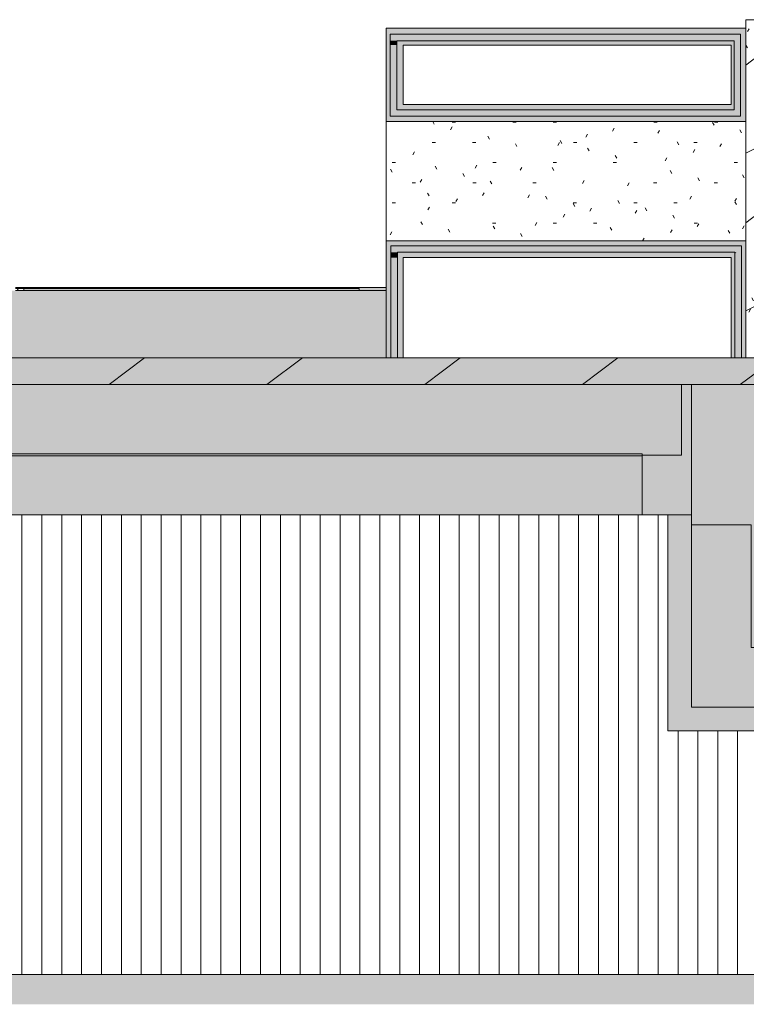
# Model space of a CAD drawing. Header units: millimetres. Extents: x 5980700 to 6194397, y -12939 to 2351883.
# Tile 99 of 124: x 6155657 to 6162967, y -1767 to 8144. Entities that reach past the tile are written whole.
import ezdxf

# ---------------------------------------------------------------- set-up
doc = ezdxf.new("R2010")
doc.units = ezdxf.units.MM
for name, color, linetype, lineweight in [('A-DETL-MBND', 5, 'Continuous', 9), ('A-FLOR', 192, 'Continuous', 18), ('A-FLOR-PATT', 8, 'Continuous', 18), ('A-ROOF', 132, 'Continuous', 9), ('A-ROOF-OTLN', 132, 'Continuous', 9), ('A-ROOF-PATT', 132, 'Continuous', 9), ('A-WALL', 113, 'Continuous', 18), ('A-WALL-PATT', 111, 'Continuous', 25)]:
    doc.layers.add(name, color=color, linetype=linetype, lineweight=lineweight)
pattern_1 = [(0, (0, 0), (812.8, 203.2), [33.528, -576.072, 33.528, -576.072, -3251.2]), (0, (0, 0), (812.8, 203.2), [-1219.2, 33.528, -1185.672, 33.528, -576.072, -1422.4]), (0, (0, 0), (812.8, 203.2), [-3048, 33.528, -372.872, 33.528, -982.472]), (120, (304.8, 101.6), (-582.3764, 602.3054), [33.528, -576.072, 33.528, -576.072, -3251.2]), (120, (304.8, 101.6), (-582.3764, 602.3054), [-1219.2, 33.528, -1185.672, 33.528, -576.072, -1422.4]), (120, (304.8, 101.6), (-582.3764, 602.3054), [-3048, 33.528, -372.872, 33.528, -982.472]), (240, (406.4, 508), (-230.4236, -805.5054), [33.528, -576.072, 33.528, -576.072, -3251.2]), (240, (406.4, 508), (-230.4236, -805.5054), [-1219.2, 33.528, -1185.672, 33.528, -576.072, -1422.4]), (240, (406.4, 508), (-230.4236, -805.5054), [-3048, 33.528, -372.872, 33.528, -982.472])]
pattern_2 = [(0, (2e-05, -3e-05), (812.8, 203.2), [33.528, -576.072, 33.528, -576.072, -3251.2]), (0, (2e-05, -3e-05), (812.8, 203.2), [-1219.2, 33.528, -1185.672, 33.528, -576.072, -1422.4]), (0, (2e-05, -3e-05), (812.8, 203.2), [-3048, 33.528, -372.872, 33.528, -982.472]), (120, (304.8, 101.6), (-582.3764, 602.3054), [33.528, -576.072, 33.528, -576.072, -3251.2]), (120, (304.8, 101.6), (-582.3764, 602.3054), [-1219.2, 33.528, -1185.672, 33.528, -576.072, -1422.4]), (120, (304.8, 101.6), (-582.3764, 602.3054), [-3048, 33.528, -372.872, 33.528, -982.472]), (240, (406.4, 508), (-230.4236, -805.5054), [33.528, -576.072, 33.528, -576.072, -3251.2]), (240, (406.4, 508), (-230.4236, -805.5054), [-1219.2, 33.528, -1185.672, 33.528, -576.072, -1422.4]), (240, (406.4, 508), (-230.4236, -805.5054), [-3048, 33.528, -372.872, 33.528, -982.472])]
pattern_3 = [(216.87, (635, 1587.5), (4762.4943, 3175.0085), [793.75, -7143.75]), (206.565, (1587.5, 1111.25), (-1587.501, -1587.5), [1774.88, -1774.88]), (198.435, (1587.5, 317.5), (-3174.997, -1587.503), [1004.02, -4016.09])]
pattern_4 = [(0, (2e-05, -3e-05), (406.4, 101.6), [33.528, -271.272, 33.528, -271.272, -1625.6]), (0, (2e-05, -3e-05), (406.4, 101.6), [-609.6, 33.528, -576.072, 33.528, -271.272, -711.2]), (0, (2e-05, -3e-05), (406.4, 101.6), [-1524, 33.528, -169.672, 33.528, -474.472]), (120, (152.4, 50.8), (-291.1882, 301.1527), [33.528, -271.272, 33.528, -271.272, -1625.6]), (120, (152.4, 50.8), (-291.1882, 301.1527), [-609.6, 33.528, -576.072, 33.528, -271.272, -711.2]), (120, (152.4, 50.8), (-291.1882, 301.1527), [-1524, 33.528, -169.672, 33.528, -474.472]), (240, (203.2, 254), (-115.2118, -402.7527), [33.528, -271.272, 33.528, -271.272, -1625.6]), (240, (203.2, 254), (-115.2118, -402.7527), [-609.6, 33.528, -576.072, 33.528, -271.272, -711.2]), (240, (203.2, 254), (-115.2118, -402.7527), [-1524, 33.528, -169.672, 33.528, -474.472])]

# ---------------------------------------------------------------- blocks, each defined once
blk = doc.blocks.new('Cumeeira1 - Cumeeira-4038532-PLANTA DE CAIMENTO DE PISOS - COBERTURA')
at = {"layer": 'A-ROOF', "lineweight": 5}
blk.add_hatch(color=71, dxfattribs=at).paths.add_polyline_path([(-15828.6, -1825.8), (19471.4, -1825.8), (19471.4, -1525.5), (-15828.6, -1525.5), (-15828.6, -1539.2)])
at = {"layer": 'A-ROOF', "color": 90, "lineweight": 5}
blk.add_line((-15828.6, -1525.5), (19471.4, -1525.5), dxfattribs=at)
blk = doc.blocks.new('CALHA-COMPLEMENTO - CALHA-COMPLEMENTO-4041624-PLANTA DE CAIMENTO DE PISOS - COBERTURA')
at = {"layer": 'A-ROOF', "lineweight": 5}
h = blk.add_hatch(color=255, dxfattribs=at)
h.paths.add_polyline_path([(-4958.6, 1225.5), (4031.4, 1225.5), (4030.4, 3059.2), (3431.4, 3059.2), (3431.4, 1825), (-4358.6, 1825), (-4358.6, 3059.2), (-4958.6, 3059.2), (-4958.6, 1362.1)])
h.paths.add_polyline_path([(-3390.1, 1635.5), (-3404.9, 1638.5), (-3415, 1643.9), (-3423.3, 1651.7), (-3428.9, 1660.6), (-3431.8, 1667.8), (-3433, 1680.1), (-3430.4, 1693.1), (-3424.9, 1703.5), (-3417.4, 1711.6), (-3408.2, 1717.4), (-3401, 1720.3), (-3388.7, 1721.6), (-3375.3, 1718.8), (-3365.2, 1713.4), (-3356.9, 1705.6), (-3351.3, 1696.7), (-3348.4, 1689.5), (-3347.2, 1677.1), (-3349.9, 1664.1), (-3355.3, 1653.7), (-3362.8, 1645.7), (-3372, 1639.9), (-3379.8, 1636.9)])
at = {"layer": 'A-ROOF', "color": 90, "lineweight": 5}
for p, q in [((-4958.6, 3059.2), (-4358.6, 3059.2)), ((-4358.6, 3059.2), (-4358.6, 1825)), ((3431.4, 1825), (3431.4, 3059.2)), ((3431.4, 3059.2), (4030.4, 3059.2)), ((-4358.6, 1825), (3431.4, 1825))]:
    blk.add_line(p, q, dxfattribs=at)
blk = doc.blocks.new('CHAPIM - CHAPIM-4060820-PLANTA DE CAIMENTO DE PISOS - COBERTURA')
at = {"layer": 'A-ROOF-PATT', "lineweight": 5}
h = blk.add_hatch(dxfattribs=at)
h.set_pattern_fill('FP_34', color=71, style=0, pattern_type=2)
h.set_pattern_definition(pattern_2)
h.paths.add_polyline_path([(9835.5, -8340.8), (20251.4, -8340.8), (20251.4, 4739.2), (-16608.6, 4739.2), (-16608.6, -8340.8), (9652.7, -8340.8)])
h.paths.add_polyline_path([(3619, -8073.3), (-16341.1, -8073.3), (-16341.1, 4471.7), (19983.9, 4471.7), (19983.9, -8073.3), (3710.4, -8073.3)])
h = blk.add_hatch(dxfattribs=at)
h.set_pattern_fill('FP_33', color=71, style=0, pattern_type=2)
h.set_pattern_definition(pattern_3)
h.paths.add_polyline_path([(9835.5, -8340.8), (20251.4, -8340.8), (20251.4, 4739.2), (-16608.6, 4739.2), (-16608.6, -8340.8), (9652.7, -8340.8)])
h.paths.add_polyline_path([(3619, -8073.3), (-16341.1, -8073.3), (-16341.1, 4471.7), (19983.9, 4471.7), (19983.9, -8073.3), (3710.4, -8073.3)])
at = {"layer": 'A-ROOF-OTLN', "color": 90, "lineweight": 5}
for p, q in [((-16608.6, 4739.2), (20251.4, 4739.2)), ((19983.9, 4471.7), (-16341.1, 4471.7))]:
    blk.add_line(p, q, dxfattribs=at)
blk = doc.blocks.new('CHAPIM1 - CHAPIM-4061394-PLANTA DE CAIMENTO DE PISOS - COBERTURA')
at = {"layer": 'A-ROOF-PATT', "lineweight": 5}
h = blk.add_hatch(dxfattribs=at)
h.set_pattern_fill('FP_34', color=71, style=0, pattern_type=2)
h.set_pattern_definition(pattern_2)
h.paths.add_polyline_path([(-4413.5, 4739.2), (-4228.5, 4739.2), (-4228.5, 7959), (8200.9, 7959), (8200.9, 4739.2), (8385.9, 4739.2), (8385.9, 8144), (-4413.5, 8144), (-4413.5, 4836.3)])
h = blk.add_hatch(dxfattribs=at)
h.set_pattern_fill('FP_33', color=71, style=0, pattern_type=2)
h.set_pattern_definition(pattern_3)
h.paths.add_polyline_path([(-4413.5, 4739.2), (-4228.5, 4739.2), (-4228.5, 7959), (8200.9, 7959), (8200.9, 4739.2), (8385.9, 4739.2), (8385.9, 8144), (-4413.5, 8144), (-4413.5, 4836.3)])
at = {"layer": 'A-ROOF-OTLN', "color": 90, "lineweight": 5}
for p, q in [((8385.9, 8144), (-4413.5, 8144)), ((-4413.5, 8144), (-4413.5, 4739.2))]:
    blk.add_line(p, q, dxfattribs=at)
blk = doc.blocks.new('Paredes 24 - Paredes 20-4536943-PLANTA DE CAIMENTO DE PISOS - COBERTURA')
at = {"layer": 'A-WALL', "lineweight": 5}
blk.add_hatch(color=215, dxfattribs=at).paths.add_polyline_path([(19243.1, 5417.2), (19298.9, 5417.2), (19298.9, 5437.2), (15923.9, 5437.2), (15923.9, 5417.2), (19151.7, 5417.2)])
at = {"layer": 'A-WALL', "color": 250, "lineweight": 5}
for p, q in [((15923.9, 5417.2), (15923.9, 5437.2)), ((19298.9, 5437.2), (15923.9, 5437.2)), ((19298.9, 5417.2), (15923.9, 5417.2)), ((19298.9, 5437.2), (19298.9, 5417.2))]:
    blk.add_line(p, q, dxfattribs=at)
blk = doc.blocks.new('Paredes 27 - Paredes 20-4537568-PLANTA DE CAIMENTO DE PISOS - COBERTURA')
at = {"layer": 'A-WALL-PATT', "lineweight": 5}
h = blk.add_hatch(dxfattribs=at)
h.set_pattern_fill('FP_257', color=71, style=0, pattern_type=2)
h.set_pattern_definition(pattern_4)
h.paths.add_polyline_path([(-11758.6, 5437.2), (-8301.1, 5437.2), (-8301.1, 5447.2), (-11758.6, 5447.2)])
h = blk.add_hatch(dxfattribs=at)
h.set_pattern_fill('FP_257', color=71, style=0, pattern_type=2)
h.set_pattern_definition(pattern_4)
h.paths.add_polyline_path([(-11739.4, 5417.2), (-11676.1, 5417.2), (-11676.1, 5437.2), (-11758.6, 5437.2), (-11758.6, 5417.2)])
at = {"layer": 'A-WALL', "color": 250, "lineweight": 5}
for p, q in [((-8301.1, 5447.2), (-11758.6, 5447.2)), ((-8301.1, 5437.2), (-11758.6, 5437.2))]:
    blk.add_line(p, q, dxfattribs=at)
blk = doc.blocks.new('BE-PMSa-MOD-ARQ-CONEXAODOFUTURO-EX-000-R_rvt-3-PLANTA DE CAIMENTO DE PISOS - COBERTURA')
at = {"layer": 'A-DETL-MBND', "lineweight": 5}
h = blk.add_hatch(color=9, dxfattribs=at)
h.paths.add_polyline_path([(-7924.6, 7931.7), (-7989.6, 7996.7), (-7970.1, 7996.7), (-7905.1, 7931.7)])
h.paths.add_polyline_path([(-7989.6, 7887.7), (-7989.6, 7931.7), (-7924.6, 7931.7), (-7924.6, 7887.7), (-4560.1, 7887.7), (-4560.1, 8057.7), (-8031.1, 8057.7), (-8031.1, 7887.7)])
h = blk.add_hatch(color=9, dxfattribs=at)
h.paths.add_polyline_path([(-4529.6, 7931.7), (-4516.1, 7931.7), (-4529.6, 7918.2)])
h.paths.add_polyline_path([(-4425.9, 7289.2), (-4413.5, 7289.2), (-4413.5, 8057.7), (-4560.1, 8057.7), (-4560.1, 7996.7), (-4464.6, 7996.7), (-4529.6, 7931.7), (-4560.1, 7931.7), (-4560.1, 7289.2)])
for points in [[(-7989.6, 7119.2), (-7861.1, 7119.2), (-7861.1, 7171.7), (-7989.6, 7171.7), (-7924.6, 7236.7), (-7861.1, 7236.7), (-7861.1, 7887.7), (-8031.1, 7887.7), (-8031.1, 7119.2)], [(-4413.5, 7119.2), (-4413.5, 7289.2), (-4464.6, 7289.2), (-4464.6, 7193.7), (-4529.6, 7258.7), (-4529.6, 7289.2), (-7861.1, 7289.2), (-7861.1, 7119.2), (-4425.9, 7119.2)], [(-7861.1, 4739.2), (-7861.1, 5749.2), (-8031.1, 5749.2), (-8031.1, 4739.2), (-7899.8, 4739.2)]]:
    blk.add_hatch(color=9, dxfattribs=at).paths.add_polyline_path(points)
h = blk.add_hatch(dxfattribs=at)
h.set_pattern_fill('FP_276', color=135, style=0, pattern_type=2)
h.set_pattern_definition([(0, (508.57, 0), (810.407, 203.2), [33.43, -574.376, 33.43, -574.376, -3241.63]), (0, (508.57, 0), (810.407, 203.2), [-1215.611, 33.429, -1182.181, 33.429, -574.376, -1418.213]), (0, (508.57, 0), (810.407, 203.2), [-3039.027, 33.43, -371.774, 33.43, -979.58]), (119.927, (812.48, 101.6), (-580.663, 602.3046), [33.503, -575.648, 33.503, -3824.458]), (119.927, (812.48, 101.6), (-580.663, 602.3046), [-642.655, -575.648, 33.503, -1184.8, -2030.506]), (119.927, (812.48, 101.6), (-580.663, 602.3046), [-2436.607, 33.503, -575.648, 33.503, -1387.85]), (119.927, (812.48, 101.6), (-580.663, 602.3046), [-3079.263, -372.598, 33.503, -981.75]), (240.073, (913.78, 508), (-229.7464, -805.505), [33.503, -575.648, 33.503, -3824.458]), (240.073, (913.78, 508), (-229.7464, -805.505), [-642.655, -575.648, 33.503, -1184.8, -2030.506]), (240.073, (913.78, 508), (-229.7464, -805.505), [-2436.607, 33.503, -575.648, 33.503, -1387.85]), (240.073, (913.78, 508), (-229.7464, -805.505), [-3079.263, -372.598, 33.503, -981.75])])
h.paths.add_polyline_path([(-5157.2, 5919.2), (-4413.5, 5919.2), (-4413.5, 7119.2), (-8031.1, 7119.2), (-8031.1, 5919.2), (-6619.9, 5919.2)])
h = blk.add_hatch(color=9, dxfattribs=at)
h.paths.add_polyline_path([(-7917.1, 5803), (-7982.1, 5868), (-7980, 5868), (-7915, 5803)])
h.paths.add_polyline_path([(-8031.1, 5749.2), (-7982.1, 5749.2), (-7982.1, 5803), (-7917.1, 5803), (-7917.1, 5749.2), (-4560.1, 5749.2), (-4560.1, 5919.2), (-8031.1, 5919.2), (-8031.1, 5803)])
h = blk.add_hatch(color=9, dxfattribs=at)
h.paths.add_polyline_path([(-4522.1, 5803), (-4506.3, 5803), (-4522.1, 5787.1)])
h.paths.add_polyline_path([(-4413.5, 4739.2), (-4413.5, 5919.2), (-4560.1, 5919.2), (-4560.1, 5868), (-4457.1, 5868), (-4522.1, 5803), (-4560.1, 5803), (-4560.1, 4739.2), (-4425.9, 4739.2)])
at = {"layer": 'A-FLOR-PATT', "lineweight": 5}
h = blk.add_hatch(dxfattribs=at)
h.set_pattern_fill('FP_2', color=133, style=0, pattern_type=2)
h.set_pattern_definition(pattern_1)
h.paths.add_polyline_path([(20251.4, 4641.7), (20269.4, 4641.7), (20269.4, 5417.2), (11998.9, 5417.2), (11998.9, 4739.2), (20251.4, 4739.2)])
h.paths.add_polyline_path([(-16608.6, 4641.7), (-16608.6, 4739.2), (-8031.1, 4739.2), (-8031.1, 5417.2), (-16626.6, 5417.2), (-16626.6, 4641.7)])
h = blk.add_hatch(dxfattribs=at)
h.set_pattern_fill('FP_2', color=135, style=0, pattern_type=2)
h.set_pattern_definition(pattern_1)
h.paths.add_polyline_path([(-16310.4, -7293.3), (-15828.6, -7293.3), (-15828.6, -3822.2), (-16336.1, -3822.2), (-16336.1, -7293.3)])
h.paths.add_polyline_path([(19948.9, -7293.3), (19983.9, -7293.3), (19983.9, 3759.2), (19471.4, 3759.2), (19471.4, 3149.2), (19948.9, 3149.2), (19948.9, -7165.5)])
h.paths.add_polyline_path([(-16092.2, -7010.1), (-16122.1, -7002), (-16102.7, -6967.9), (-16106.8, -6965.5), (-16126.5, -6999.6), (-16148.3, -6977.6), (-16114.3, -6958), (-16116.8, -6953.6), (-16150.9, -6973.3), (-16157.3, -6957.6), (-16158.9, -6943.4), (-16119.6, -6943.3), (-16119.7, -6938.3), (-16158.9, -6938.3), (-16155.9, -6919.9), (-16150.9, -6908.4), (-16116.8, -6928.1), (-16115.1, -6923.3), (-16148.4, -6904), (-16126.5, -6882.1), (-16106.8, -6916.2), (-16102.4, -6913.7), (-16122.1, -6879.6), (-16106.3, -6873.2), (-16092.2, -6871.6), (-16092.1, -6910.9), (-16087.1, -6910.8), (-16087.1, -6871.6), (-16057.2, -6879.7), (-16076.6, -6913.8), (-16072.5, -6916.2), (-16052.8, -6882.1), (-16030.9, -6904), (-16065, -6923.7), (-16062.5, -6928.1), (-16028.4, -6908.4), (-16022, -6924.2), (-16020.4, -6938.3), (-16059.7, -6938.3), (-16059.6, -6943.4), (-16020.4, -6943.4), (-16023.4, -6961.8), (-16028.4, -6973.3), (-16062.5, -6953.6), (-16064.2, -6958.5), (-16030.9, -6977.7), (-16052.9, -6999.5), (-16072.5, -6965.5), (-16076.9, -6968), (-16057.2, -7002.1), (-16072.9, -7008.5), (-16087.1, -7010.1), (-16087.2, -6970.8), (-16092.2, -6970.9), (-16092.2, -7010)])
h.paths.add_polyline_path([(-16089.7, -6950.8), (-16084.7, -6949.5), (-16081, -6945.8), (-16079.7, -6940.8), (-16081, -6935.8), (-16084.7, -6932.2), (-16089.7, -6930.8), (-16094.7, -6932.2), (-16098.3, -6935.8), (-16099.7, -6940.9), (-16098.3, -6945.8), (-16094.7, -6949.5), (-16092.2, -6950.5)])
h.paths.add_polyline_path([(-16310.4, -3596.7), (-15828.6, -3596.7), (-15828.6, 612.1), (-16336.1, 612.1), (-16336.1, -3596.7)])
h.paths.add_polyline_path([(-15828.6, 642.1), (-15828.6, 3759.2), (-16341.1, 3759.2), (-16341.1, 3329.2), (-16336.1, 3329.2), (-16336.1, 642.1), (-15944.7, 642.1)])
h.paths.add_polyline_path([(-4243, 1825), (3431.4, 1825), (3431.4, 3059.2), (4031.4, 3059.2), (4031.4, 3159.2), (4481.3, 3159.2), (4481.3, 3759.2), (4101.4, 3759.2), (4101.4, 4471.7), (-5058.6, 4471.7), (-5058.6, 3759.2), (-5453.6, 3759.2), (-5453.6, 3159.2), (-4958.6, 3159.2), (-4958.6, 3059.2), (-4358.6, 3059.2), (-4358.6, 1825)])
h.paths.add_polyline_path([(19730.2, 3492.7), (19730.3, 3436.6), (19735.2, 3436.7), (19735.2, 3492.7)])
h.paths.add_polyline_path([(19730.2, 3501.1), (19730.2, 3492.7), (19735.2, 3492.7), (19735.2, 3501.1)])
h.paths.add_polyline_path([(19730.2, 3304.3), (19692.5, 3312.7), (19676.3, 3321.4), (19665.7, 3329.5), (19642.4, 3358.9), (19631.8, 3388.9), (19630.4, 3409.2), (19632.8, 3427.3), (19646.2, 3461), (19669.7, 3487.2), (19685, 3497.1), (19702, 3503.7), (19730.2, 3509), (19730.2, 3501.1), (19735.2, 3501.1), (19735.2, 3509), (19772.9, 3500.6), (19789.1, 3491.9), (19800.2, 3483.2), (19823, 3454.4), (19833.7, 3424.5), (19835.1, 3404.1), (19832.6, 3386), (19819.2, 3352.3), (19795.8, 3326.2), (19780.5, 3316.2), (19763.5, 3309.6), (19735.2, 3305.5), (19735.2, 3376.7), (19730.2, 3376.6), (19730.2, 3306)])
h.paths.add_polyline_path([(19685, 3318.9), (19682.8, 3321.4), (19681.5, 3320.9), (19684.9, 3318.9)])
h.paths.add_polyline_path([(19782, 3321.4), (19784.1, 3322.6), (19749.9, 3382), (19745.5, 3379.5), (19780.5, 3320.5), (19781.7, 3321.2)])
h.paths.add_polyline_path([(19780.5, 3318.9), (19782.7, 3321.4), (19781.7, 3321), (19780.5, 3319)])
h.paths.add_polyline_path([(19685.7, 3320.1), (19719.7, 3379.6), (19715.6, 3382), (19681.3, 3322.6), (19685.6, 3320.2)])
h.paths.add_polyline_path([(-16092.2, 3337.3), (-16122.1, 3345.4), (-16102.7, 3379.6), (-16106.8, 3382), (-16126.5, 3347.9), (-16148.4, 3369.8), (-16114.3, 3389.5), (-16116.8, 3393.9), (-16150.9, 3374.2), (-16157.4, 3390.1), (-16159, 3404.1), (-16119.6, 3404.2), (-16119.7, 3409.2), (-16159, 3409.2), (-16155.9, 3427.7), (-16150.9, 3439.1), (-16116.8, 3419.4), (-16115.1, 3424.2), (-16148.4, 3443.5), (-16126.5, 3465.4), (-16106.8, 3431.3), (-16102.4, 3433.8), (-16122.1, 3467.9), (-16106.2, 3474.4), (-16092.2, 3476), (-16092.1, 3436.6), (-16087.1, 3436.7), (-16087.1, 3476), (-16057.2, 3467.9), (-16076.6, 3433.7), (-16072.5, 3431.3), (-16052.8, 3465.4), (-16030.9, 3443.5), (-16065, 3423.8), (-16062.5, 3419.4), (-16028.4, 3439.1), (-16021.9, 3423.2), (-16020.4, 3409.2), (-16059.7, 3409.2), (-16059.6, 3404.1), (-16020.4, 3404.1), (-16023.4, 3385.5), (-16028.4, 3374.2), (-16062.5, 3393.9), (-16064.2, 3389), (-16030.9, 3369.8), (-16052.8, 3347.9), (-16072.5, 3382), (-16076.9, 3379.5), (-16057.2, 3345.4), (-16073.1, 3338.9), (-16087.1, 3337.3), (-16087.2, 3376.7), (-16092.2, 3376.6), (-16092.2, 3337.4)])
h.paths.add_polyline_path([(19817.9, 3354.5), (19820.4, 3358.9), (19759.9, 3393.9), (19758.2, 3389), (19813.2, 3357.3)])
h.paths.add_polyline_path([(19647.5, 3354.5), (19708.1, 3389.5), (19705.5, 3393.9), (19645.3, 3358.3), (19647.4, 3354.6)])
h.paths.add_polyline_path([(-16089.7, 3396.7), (-16084.7, 3398), (-16081, 3401.7), (-16079.7, 3406.7), (-16081, 3411.7), (-16084.7, 3415.3), (-16089.7, 3416.7), (-16095, 3415), (-16098.3, 3411.7), (-16099.7, 3406.6), (-16098.3, 3401.7), (-16094.7, 3398), (-16092.2, 3397)])
h.paths.add_polyline_path([(19732.7, 3396.7), (19737.7, 3398), (19741.4, 3401.7), (19742.7, 3406.7), (19741.4, 3411.7), (19737.7, 3415.3), (19732.7, 3416.7), (19727.4, 3415), (19724.1, 3411.7), (19722.7, 3406.6), (19724.1, 3401.7), (19727.7, 3398), (19730.2, 3397)])
h.paths.add_polyline_path([(19646.7, 3404.1), (19702.8, 3404.2), (19702.7, 3409.2), (19646.7, 3409.2)])
h.paths.add_polyline_path([(19634.2, 3406.7), (19632.9, 3408.3), (19633.1, 3404.6)])
h.paths.add_polyline_path([(19645, 3404.1), (19646.7, 3404.1), (19646.7, 3409.2), (19634.2, 3409.2), (19634.2, 3404.1), (19638.3, 3404.1)])
h.paths.add_polyline_path([(19799.7, 3404.1), (19827.1, 3404.1), (19826.7, 3409.2), (19794.4, 3409.2), (19794.4, 3404.1)])
h.paths.add_polyline_path([(19831.2, 3406.7), (19832.6, 3405), (19832.3, 3408.7)])
h.paths.add_polyline_path([(19827.1, 3404.1), (19831.2, 3404.1), (19831.2, 3409.2), (19827.1, 3409.1), (19827.1, 3404.1)])
h.paths.add_polyline_path([(19772.9, 3404.1), (19794.4, 3404.1), (19794.4, 3409.2), (19762.6, 3409.2), (19762.7, 3404.1), (19772.2, 3404.1)])
h.paths.add_polyline_path([(19705.5, 3419.4), (19707.3, 3424.2), (19647, 3457.8), (19645, 3454.4), (19704, 3420.3)])
h.paths.add_polyline_path([(19759.9, 3419.4), (19820.1, 3455), (19817.9, 3458.7), (19757.4, 3423.8), (19758.7, 3421.7)])
h.paths.add_polyline_path([(19749.9, 3431.3), (19784.1, 3490.7), (19779.8, 3493.2), (19745.7, 3433.7), (19747.7, 3432.7)])
h.paths.add_polyline_path([(19715.6, 3431.3), (19719.9, 3433.8), (19684.9, 3492.8), (19681.3, 3490.7), (19714.8, 3432.7)])
h.paths.add_polyline_path([(19784.8, 3491.9), (19781.2, 3493.1), (19782.8, 3491.9)])
h.paths.add_polyline_path([(19680.6, 3491.9), (19683.7, 3492.4), (19683.3, 3493.5), (19680.7, 3491.9)])
h = blk.add_hatch(dxfattribs=at)
h.set_pattern_fill('FP_2', color=133, style=0, pattern_type=2)
h.set_pattern_definition(pattern_1)
h.paths.add_polyline_path([(-16336.1, -8073.3), (19288.9, -8073.3), (19288.9, -7308.3), (-15828.6, -7308.3), (-15828.6, -7293.3), (-16336.1, -7293.3), (-16336.1, -7797.1)])
h.paths.add_polyline_path([(19318.9, -8073.3), (19983.9, -8073.3), (19983.9, -7293.3), (19471.4, -7293.3), (19471.4, -7308.3), (19318.9, -7308.3), (19318.9, -7927.1)])
h.paths.add_polyline_path([(1820.8, -7987.6), (1802.5, -7984.2), (1790, -7978.3), (1777.5, -7967.2), (1769.5, -7955), (1765.2, -7944), (1763.7, -7927.1), (1765.7, -7914.3), (1772.6, -7899.2), (1783.7, -7886.7), (1795.2, -7879), (1807.1, -7874.4), (1823.8, -7873), (1839.5, -7876.1), (1851.7, -7881.9), (1864.2, -7892.9), (1871.6, -7903.7), (1876.5, -7916.1), (1878, -7933), (1876, -7945.9), (1869.1, -7960.9), (1858, -7973.4), (1846.5, -7981.1), (1833.8, -7985.9), (1822.3, -7987.4)])
h.paths.add_polyline_path([(2144.4, -7987.6), (2126.1, -7984.2), (2113.6, -7978.3), (2101.1, -7967.2), (2093.1, -7955), (2088.7, -7943.4), (2087.3, -7927.1), (2089.3, -7914.3), (2096.2, -7899.2), (2107.3, -7886.7), (2118.8, -7879), (2130.7, -7874.4), (2147.4, -7873), (2163.1, -7876.1), (2175.2, -7881.9), (2187.8, -7892.9), (2195.2, -7903.7), (2200.1, -7916.1), (2201.5, -7933), (2199.6, -7945.9), (2192.6, -7960.9), (2181.6, -7973.4), (2170.1, -7981.1), (2156.3, -7986), (2145.9, -7987.4)])
h.paths.add_polyline_path([(1817.6, -7762.8), (1806.5, -7760.4), (1799.1, -7756.2), (1793.3, -7750.4), (1789.8, -7744.4), (1788, -7740.1), (1787.2, -7730.1), (1789.3, -7721), (1793.5, -7713.7), (1799.2, -7708), (1803.7, -7705.1), (1812.6, -7702.2), (1819.1, -7701.7), (1829.3, -7704.2), (1836.1, -7708.1), (1841.7, -7713.8), (1845.4, -7719.9), (1847.2, -7724.2), (1848.2, -7732.2), (1845.8, -7743.3), (1841.6, -7750.7), (1836, -7756.3), (1831.5, -7759.3), (1825.5, -7761.7), (1819.1, -7762.6)])
h.paths.add_polyline_path([(2130.9, -7722.2), (2116.1, -7719.2), (2106, -7713.8), (2097.7, -7706), (2092.1, -7697.1), (2089.2, -7690), (2088.3, -7674.8), (2090.6, -7664.6), (2096.1, -7654.2), (2103.6, -7646.1), (2112.8, -7640.3), (2120.6, -7637.3), (2130.9, -7636), (2146, -7639.1), (2155.8, -7644.3), (2164.1, -7652.1), (2169.7, -7661), (2172.7, -7669.4), (2173.8, -7680.6), (2171.2, -7693.6), (2165.7, -7704), (2158.2, -7712), (2149, -7717.8), (2141.8, -7720.7), (2132.9, -7721.9)])
h.paths.add_polyline_path([(2130.9, -7581.4), (2119.8, -7579), (2112.4, -7574.8), (2106.6, -7569), (2103.5, -7563.8), (2100.8, -7554.6), (2100.5, -7549.1), (2102.9, -7539.1), (2106.9, -7532.3), (2112.6, -7526.6), (2117.1, -7523.7), (2126.4, -7520.8), (2130.9, -7520.2), (2142.7, -7522.8), (2149.4, -7526.7), (2155.2, -7532.6), (2158.4, -7537.7), (2160.5, -7542.9), (2161.6, -7550.8), (2159.2, -7561.9), (2155, -7569.3), (2149.3, -7574.9), (2142.4, -7578.9), (2134.7, -7580.9)])
h.paths.add_polyline_path([(-5157.2, 3759.2), (-5058.6, 3759.2), (-5058.6, 4471.7), (-16341.1, 4471.7), (-16341.1, 3759.2), (-15828.6, 3759.2), (-15828.6, 3774.2), (-5453.6, 3774.2), (-5453.6, 3759.2), (-5248.6, 3759.2)])
h.paths.add_polyline_path([(4101.4, 3759.2), (4481.3, 3759.2), (4481.3, 3774.2), (19471.4, 3774.2), (19471.4, 3759.2), (19983.9, 3759.2), (19983.9, 4471.7), (4101.4, 4471.7), (4101.4, 4204.6)])
at = {"layer": 'A-ROOF-OTLN', "lineweight": 5}
for points in [[(-10276.7, 3754.2), (-5453.6, 3754.2), (-5453.6, 3774.2), (-15828.6, 3774.2), (-15828.6, 3754.2), (-10459.5, 3754.2)], [(-15828.6, 3159.2), (-15736.1, 3159.2), (-15736.1, 3329.2), (-15706.1, 3329.2), (-15706.1, 3159.2), (-5453.6, 3159.2), (-5453.6, 3754.2), (-15828.6, 3754.2), (-15828.6, 3257.1)], [(-5198.6, 986.7), (-4958.6, 1225.5), (-4958.6, 3159.2), (-5198.6, 3159.2), (-5198.6, 1046.3)], [(-5198.6, 986.7), (4271.4, 986.7), (4030.9, 1225.5), (-4959.3, 1224.8), (-5157.2, 1027.9)]]:
    blk.add_hatch(color=9, dxfattribs=at).paths.add_polyline_path(points)
at = {"layer": 'A-ROOF-PATT', "lineweight": 5}
h = blk.add_hatch(dxfattribs=at)
h.set_pattern_fill('FP_274', color=71, style=0, pattern_type=2)
h.set_pattern_definition([(270, (480, 90.74), (200, 1e-14), [])])
h.paths.add_polyline_path([(-15588.6, -1466.8), (19231.4, -1466.8), (19231.4, 3159.2), (4271.4, 3159.2), (4271.4, 986.2), (-5198.6, 986.7), (-5198.6, 3159.2), (-15588.6, 3159.2), (-15588.6, -848.7)])
at = {"layer": 'A-WALL', "lineweight": 5}
blk.add_hatch(color=9, dxfattribs=at).paths.add_polyline_path([(-8031.1, 5417.2), (-8031.1, 5447.2), (-8301.1, 5447.2), (-8301.1, 5417.2), (-8082.6, 5417.2)])
at = {"layer": 'A-DETL-MBND', "color": 90, "lineweight": 5}
for p, q in [((-8031.1, 8057.7), (-4560.1, 8057.7)), ((-8031.1, 8057.7), (-8031.1, 7887.7)), ((-4413.5, 8057.7), (-4560.1, 8057.7)), ((-8031.1, 7119.2), (-8031.1, 7887.7)), ((-4560.1, 7887.7), (-7861.1, 7887.7)), ((-7861.1, 7887.7), (-7861.1, 7289.2)), ((-4560.1, 7887.7), (-7861.1, 7887.7)), ((-7861.1, 7887.7), (-7861.1, 7289.2)), ((-4560.1, 7289.2), (-4560.1, 7887.7)), ((-4560.1, 7289.2), (-4560.1, 7887.7)), ((-7861.1, 7289.2), (-4560.1, 7289.2)), ((-7861.1, 7289.2), (-4560.1, 7289.2)), ((-8031.1, 5919.2), (-8031.1, 7119.2)), ((-8031.1, 7119.2), (-7861.1, 7119.2)), ((-4413.5, 7119.2), (-7861.1, 7119.2)), ((-8031.1, 5919.2), (-4560.1, 5919.2)), ((-8031.1, 5919.2), (-8031.1, 5749.2)), ((-4413.5, 5919.2), (-4560.1, 5919.2)), ((-8031.1, 5447.2), (-8031.1, 5749.2)), ((-4560.1, 5749.2), (-7861.1, 5749.2)), ((-7861.1, 5749.2), (-7861.1, 4739.2)), ((-4560.1, 5749.2), (-7861.1, 5749.2)), ((-7861.1, 5749.2), (-7861.1, 4739.2)), ((-4560.1, 4739.2), (-4560.1, 5749.2)), ((-4560.1, 4739.2), (-4560.1, 5749.2))]:
    blk.add_line(p, q, dxfattribs=at)
at = {"layer": 'A-FLOR', "color": 250, "lineweight": 5}
for p, q in [((-8301.1, 5417.2), (-11758.6, 5417.2)), ((-8031.1, 5417.2), (-8301.1, 5417.2)), ((-8031.1, 4739.2), (-8031.1, 5417.2)), ((-5058.6, 3759.2), (-5058.6, 4471.7)), ((-5453.6, 3759.2), (-5058.6, 3759.2))]:
    blk.add_line(p, q, dxfattribs=at)
at = {"layer": 'A-ROOF', "color": 90, "lineweight": 5}
blk.add_line((-5198.6, 3159.2), (-15588.6, 3159.2), dxfattribs=at)
at = {"layer": 'A-ROOF-OTLN', "color": 90, "lineweight": 5}
for p, q in [((-15828.6, 3774.2), (-5453.6, 3774.2)), ((-5453.6, 3774.2), (-5453.6, 3754.2)), ((-15828.6, 3754.2), (-5453.6, 3754.2)), ((-5453.6, 3754.2), (-5453.6, 3159.2)), ((-5198.6, 3159.2), (-4958.6, 3159.2)), ((-5198.6, 3159.2), (-5198.6, 986.7)), ((-4958.6, 1225.5), (-4958.6, 3159.2)), ((4031.4, 1225.5), (-4958.6, 1225.5)), ((-5198.6, 986.7), (-5198.6, 986.2)), ((-5198.6, 986.2), (-5198.6, 986.7)), ((-5198.6, 986.7), (4271.4, 986.7)), ((-5198.6, 986.2), (4271.4, 986.2))]:
    blk.add_line(p, q, dxfattribs=at)
at = {"layer": 'A-WALL', "color": 250, "lineweight": 5}
for p, q in [((-8301.1, 5447.2), (-8031.1, 5447.2)), ((-8301.1, 5417.2), (-8301.1, 5437.2)), ((-8031.1, 5417.2), (-8301.1, 5417.2)), ((-8031.1, 5447.2), (-8031.1, 5417.2))]:
    blk.add_line(p, q, dxfattribs=at)
at = {"layer": 'A-ROOF', "color": 90, "lineweight": 5}
for name, p in [('CHAPIM1 - CHAPIM-4061394-PLANTA DE CAIMENTO DE PISOS - COBERTURA', (0, 0)), ('CHAPIM - CHAPIM-4060820-PLANTA DE CAIMENTO DE PISOS - COBERTURA', (0, 0)), ('CALHA-COMPLEMENTO - CALHA-COMPLEMENTO-4041624-PLANTA DE CAIMENTO DE PISOS - COBERTURA', (0, 0)), ('Cumeeira1 - Cumeeira-4038532-PLANTA DE CAIMENTO DE PISOS - COBERTURA', (0, 58.8))]:
    blk.add_blockref(name, p, dxfattribs=at)
at = {"layer": 'A-WALL', "color": 90, "lineweight": 5}
for name, p in [('Paredes 27 - Paredes 20-4537568-PLANTA DE CAIMENTO DE PISOS - COBERTURA', (0, 0)), ('Paredes 24 - Paredes 20-4536943-PLANTA DE CAIMENTO DE PISOS - COBERTURA', (-27600, 0))]:
    blk.add_blockref(name, p, dxfattribs=at)

msp = doc.modelspace()

# ---------------------------------------------------------------- hatches: boundary and pattern name
at = {"layer": 'A-DETL-MBND', "lineweight": 5}
h = msp.add_hatch(color=256, dxfattribs=at)
h.paths.add_polyline_path([(6159469.6, 7931.7), (6159404.6, 7996.7), (6159385, 7996.7), (6159450, 7931.7)])
h.paths.add_polyline_path([(6162845, 7931.7), (6162910, 7996.7), (6162814.5, 7996.7), (6162814.5, 7931.7)])
for points in [[(6159385, 7887.7), (6159450, 7887.7), (6159450, 7931.7), (6159385, 7931.7), (6159385, 7890.8)], [(6159385, 7171.7), (6159513.6, 7171.7), (6159513.6, 7236.7), (6159450, 7236.7)], [(6159392.5, 5749.2), (6159457.5, 5749.2), (6159457.5, 5803), (6159392.5, 5803)], [(6162852.5, 5787.1), (6162868.4, 5803), (6162852.5, 5803)]]:
    msp.add_hatch(color=256, dxfattribs=at).paths.add_polyline_path(points)
h = msp.add_hatch(color=256, dxfattribs=at)
h.paths.add_polyline_path([(6162910, 7193.7), (6162910, 7289.2), (6162845, 7289.2), (6162845, 7258.7), (6162867, 7236.7)])
h.paths.add_polyline_path([(6162845, 7918.2), (6162858.5, 7931.7), (6162845, 7931.7)])
h = msp.add_hatch(color=256, dxfattribs=at)
h.paths.add_polyline_path([(6159457.5, 5803), (6159459.7, 5803), (6159394.7, 5868), (6159392.5, 5868)])
h.paths.add_polyline_path([(6162814.5, 5803), (6162852.5, 5803), (6162917.5, 5868), (6162814.5, 5868), (6162814.5, 5803.7)])

# ---------------------------------------------------------------- linework, layer by layer
at = {"layer": 'A-DETL-MBND'}
for p, q in [((6159385, 7996.7), (6162910, 7996.7)), ((6159385, 7171.7), (6159385, 7996.7)), ((6162845, 7931.7), (6159450, 7931.7)), ((6159450, 7931.7), (6159450, 7236.7)), ((6162845, 7236.7), (6162845, 7931.7)), ((6162910, 7996.7), (6162910, 7171.7)), ((6159513.6, 7887.7), (6159513.6, 7289.2)), ((6162814.5, 7887.7), (6159513.6, 7887.7)), ((6162814.5, 7289.2), (6162814.5, 7887.7)), ((6159450, 7236.7), (6162845, 7236.7)), ((6159513.6, 7289.2), (6162814.5, 7289.2)), ((6162910, 7171.7), (6159385, 7171.7)), ((6159392.5, 5868), (6162917.5, 5868)), ((6159392.5, 4739.2), (6159392.5, 5868)), ((6162917.5, 5868), (6162917.5, 4739.2)), ((6162852.5, 5803), (6159457.5, 5803)), ((6159457.5, 5803), (6159457.5, 4739.2)), ((6162814.5, 5749.2), (6159513.6, 5749.2)), ((6159513.6, 5749.2), (6159513.6, 4739.2)), ((6162814.5, 4739.2), (6162814.5, 5749.2)), ((6162852.5, 4739.2), (6162852.5, 5803))]:
    msp.add_line(p, q, dxfattribs=at)
at = {"layer": 'A-FLOR'}
msp.add_line((6162416.1, 3159.2), (6162416.1, 4471.7), dxfattribs=at)

# ---------------------------------------------------------------- block references
at = {"color": 50, "lineweight": 5}
msp.add_blockref('BE-PMSa-MOD-ARQ-CONEXAODOFUTURO-EX-000-R_rvt-3-PLANTA DE CAIMENTO DE PISOS - COBERTURA', (6167374.7, 0), dxfattribs=at)

doc.saveas('drawing.dxf')
